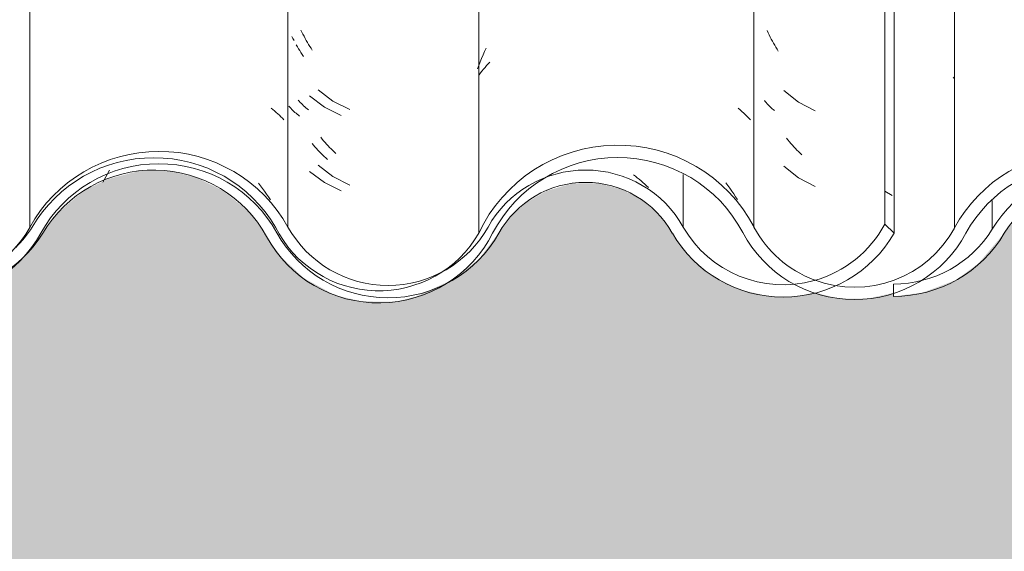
# Model space of a CAD drawing. Header units: metres. Extents: x -27.3 to 21, y -0.3 to 10.3.
# Tile 121 of 255: x 11.41 to 11.803, y 2.65 to 2.862. Entities that reach past the tile are written whole.
import ezdxf

# ---------------------------------------------------------------- set-up
doc = ezdxf.new("R2010")
doc.units = ezdxf.units.M
for name, color, linetype, lineweight in [('A-DETL-GENF', 7, 'Continuous', 5), ('A-GLAZ-CWMG', 7, 'Continuous', 5), ('A-WALL', 7, 'Continuous', 5)]:
    doc.layers.add(name, color=color, linetype=linetype, lineweight=lineweight)
pattern_1 = [(0, (32.697, 1.318), (0.4064, 0.10048), [0.01676, -0.28804, 0.01676, -0.28804, -1.626]), (0, (32.697, 1.318), (0.4064, 0.10048), [-0.6096, 0.01676, -0.59284, 0.01676, -0.28804, -0.7112]), (0, (32.697, 1.318), (0.4064, 0.10048), [-1.524, 0.01676, -0.18644, 0.01676, -0.49124]), (120.277, (32.85, 1.369), (-0.2911939, 0.2978186), [0.01663, -0.28565, 0.01663, -1.898]), (120.277, (32.85, 1.369), (-0.2911939, 0.2978186), [-0.3189, -0.28565, 0.01663, -0.58792, -1.008]), (120.277, (32.85, 1.369), (-0.2911939, 0.2978186), [-1.209, 0.01663, -0.28565, 0.01663, -0.68868]), (120.277, (32.85, 1.369), (-0.2911939, 0.2978186), [-1.528, -0.18489, 0.01663, -0.48717]), (239.723, (32.9, 1.569), (-0.11521126, -0.39830183), [0.01663, -0.28565, 0.01663, -1.898]), (239.723, (32.9, 1.569), (-0.11521126, -0.39830183), [-0.3189, -0.28565, 0.01663, -0.58792, -1.008]), (239.723, (32.9, 1.569), (-0.11521126, -0.39830183), [-1.209, 0.01663, -0.28565, 0.01663, -0.68868]), (239.723, (32.9, 1.569), (-0.11521126, -0.39830183), [-1.528, -0.18489, 0.01663, -0.48717])]

# ---------------------------------------------------------------- blocks, each defined once
blk = doc.blocks.new('FP_67-FACHADA 03')
at = {"layer": 'A-GLAZ-CWMG', "color": 9, "true_color": 0xc0c0c0}
for p, q in [((16.71825, 2.82678), (16.71894, 2.82625)), ((16.71894, 2.82625), (16.71961, 2.82571)), ((16.71961, 2.82571), (16.72026, 2.82516)), ((16.72026, 2.82516), (16.72091, 2.8246)), ((16.72091, 2.8246), (16.72153, 2.82402)), ((16.72153, 2.82402), (16.72214, 2.82344)), ((16.72214, 2.82344), (16.72274, 2.82284)), ((16.72274, 2.82284), (16.72332, 2.82224)), ((16.7131, 2.79686), (16.71394, 2.79581)), ((16.71394, 2.79581), (16.71477, 2.79474)), ((16.71477, 2.79474), (16.71558, 2.79366)), ((16.71558, 2.79366), (16.71637, 2.79255)), ((16.71637, 2.79255), (16.71715, 2.79144)), ((16.71715, 2.79144), (16.71791, 2.79031))]:
    blk.add_line(p, q, dxfattribs=at)
blk = doc.blocks.new('FP_68-FACHADA 03')
at = {"layer": 'A-GLAZ-CWMG', "color": 9, "true_color": 0xc0c0c0}
for p, q in [((16.73051, 2.85718), (16.7301, 2.85802)), ((16.73092, 2.85634), (16.73051, 2.85718)), ((16.73135, 2.85552), (16.73092, 2.85634)), ((16.73178, 2.8547), (16.73135, 2.85552)), ((16.73223, 2.85388), (16.73178, 2.8547)), ((16.73269, 2.85308), (16.73223, 2.85388)), ((16.73316, 2.85228), (16.73269, 2.85308)), ((16.73364, 2.8515), (16.73316, 2.85228)), ((16.73413, 2.85072), (16.73364, 2.8515)), ((16.73463, 2.84995), (16.73413, 2.85072)), ((16.73693, 2.8342), (16.74287, 2.82965)), ((16.72943, 2.82957), (16.72904, 2.83004)), ((16.72984, 2.82912), (16.72943, 2.82957)), ((16.74287, 2.82965), (16.74955, 2.82625)), ((16.73026, 2.82867), (16.72984, 2.82912)), ((16.7307, 2.82824), (16.73026, 2.82867)), ((16.73115, 2.82781), (16.7307, 2.82824)), ((16.73161, 2.82739), (16.73115, 2.82781)), ((16.73209, 2.82697), (16.73161, 2.82739)), ((16.73257, 2.82657), (16.73209, 2.82697)), ((16.73307, 2.82618), (16.73257, 2.82657)), ((16.73856, 2.81452), (16.73799, 2.81522)), ((16.73914, 2.81384), (16.73856, 2.81452)), ((16.73973, 2.81316), (16.73914, 2.81384)), ((16.74033, 2.81249), (16.73973, 2.81316)), ((16.74093, 2.81184), (16.74033, 2.81249)), ((16.74155, 2.81119), (16.74093, 2.81184)), ((16.74217, 2.81056), (16.74155, 2.81119)), ((16.7428, 2.80994), (16.74217, 2.81056)), ((16.74344, 2.80933), (16.7428, 2.80994)), ((16.74408, 2.80873), (16.74344, 2.80933)), ((16.73693, 2.80406), (16.74287, 2.79951)), ((16.74287, 2.79951), (16.74955, 2.79611))]:
    blk.add_line(p, q, dxfattribs=at)
blk = doc.blocks.new('FP_69-FACHADA 03')
at = {"layer": 'A-GLAZ-CWMG', "color": 9, "true_color": 0xc0c0c0}
for p, q in [((16.8628, 2.80027), (16.86358, 2.79968)), ((16.86358, 2.79968), (16.86435, 2.79908)), ((16.86435, 2.79908), (16.86511, 2.79847)), ((16.86511, 2.79847), (16.86586, 2.79784)), ((16.86586, 2.79784), (16.8666, 2.7972)), ((16.8666, 2.7972), (16.86734, 2.79654)), ((16.86734, 2.79654), (16.86806, 2.79587)), ((16.86806, 2.79587), (16.86878, 2.79519))]:
    blk.add_line(p, q, dxfattribs=at)
blk = doc.blocks.new('Rectangular Mullion - Telha Fibrocimento - Ondulada-V57-FACHADA 03')
at = {"layer": 'A-GLAZ-CWMG', "true_color": 0xc0c0c0}
h = blk.add_hatch(dxfattribs=at)
h.set_pattern_fill('FP_8', color=9, style=0, pattern_type=2)
h.set_pattern_definition([(315.081, (25.504, -5.855), (0.2861737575, -0.270297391), [0.01667, -0.28643, 0.01667, -1.903]), (315.081, (25.504, -5.855), (0.2861737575, -0.270297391), [-0.31978, -0.28643, 0.01667, -0.58954, -1.01]), (315.081, (25.504, -5.855), (0.2861737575, -0.270297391), [-1.212, 0.01667, -0.28643, 0.01667, -0.69057]), (315.081, (25.504, -5.855), (0.2861737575, -0.270297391), [-1.532, -0.1854, 0.01667, -0.4885]), (126.286, (25.611, -5.954), (-0.205045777, 0.24913451), [0.00997, -0.17136, 0.00997, -1.138]), (126.286, (25.611, -5.954), (-0.205045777, 0.24913451), [-0.19131, -0.17136, 0.00997, -0.35269, -0.60444]), (126.286, (25.611, -5.954), (-0.205045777, 0.24913451), [-0.72533, 0.00997, -0.17136, 0.00997, -0.41314]), (126.286, (25.611, -5.954), (-0.205045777, 0.24913451), [-0.91664, -0.11092, 0.00997, -0.29225]), (147.695, (25.647, -5.96), (-0.081132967, 0.021153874), [0.00698, -0.11998, 0.00698, -0.79715]), (147.695, (25.647, -5.96), (-0.081132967, 0.021153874), [-0.13395, -0.11998, 0.00698, -0.24695, -0.42323]), (147.695, (25.647, -5.96), (-0.081132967, 0.021153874), [-0.50787, 0.00698, -0.11998, 0.00698, -0.28928]), (147.695, (25.647, -5.96), (-0.081132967, 0.021153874), [-0.64182, -0.07766, 0.00698, -0.20463])])
h.paths.add_polyline_path([(16.96682, 2.77693), (16.96644, 4.13255), (16.96314, 4.13584), (16.96314, 2.78059), (16.96674, 2.77701)])
h = blk.add_hatch(dxfattribs=at)
h.set_pattern_fill('FP_6', color=9, style=0, pattern_type=2)
h.set_pattern_definition(pattern_1)
h.paths.add_polyline_path([(16.38005, 2.75375), (16.38083, 2.75576), (16.38602, 2.75473), (16.3803, 2.75379)])
h.paths.add_polyline_path([(16.17445, 2.7675), (16.17521, 2.76815), (16.17409, 2.76918), (16.17431, 2.76817)])
h.paths.add_polyline_path([(16.06584, 2.76684), (16.06584, 2.76765), (16.06604, 2.76747)])
h.paths.add_polyline_path([(16.20276, 2.7494), (16.21507, 2.74958), (16.22697, 2.75269), (16.23897, 2.75963), (16.23963, 2.76023), (16.23777, 2.76393), (16.24683, 2.76678), (16.24249, 2.7682), (16.24683, 2.7726), (16.25, 2.77696), (16.25365, 2.77698), (16.26304, 2.78967), (16.27139, 2.79709), (16.28547, 2.80393), (16.29662, 2.8067), (16.31024, 2.80674), (16.32453, 2.80298), (16.33625, 2.79664), (16.34572, 2.78833), (16.36029, 2.76733), (16.37001, 2.75901), (16.38183, 2.75331), (16.39238, 2.75085), (16.40394, 2.75081), (16.41572, 2.75364), (16.42647, 2.75917), (16.4362, 2.76797), (16.44993, 2.78734), (16.46136, 2.79661), (16.47286, 2.80202), (16.48445, 2.80461), (16.49816, 2.80421), (16.51106, 2.80055), (16.52042, 2.79576), (16.53014, 2.78739), (16.54518, 2.7667), (16.55444, 2.75902), (16.56592, 2.7536), (16.57644, 2.75119), (16.5879, 2.75118), (16.60014, 2.75427), (16.61126, 2.76031), (16.61407, 2.76336), (16.60696, 2.7586), (16.59605, 2.75427), (16.59534, 2.75676), (16.59119, 2.75365), (16.58291, 2.75262), (16.5686, 2.75476), (16.56519, 2.75666), (16.56592, 2.75866), (16.56519, 2.75903), (16.55937, 2.76203), (16.55748, 2.75922), (16.54572, 2.7684), (16.53828, 2.77738), (16.54193, 2.77941), (16.53378, 2.79078), (16.52313, 2.79992), (16.50898, 2.80668), (16.49646, 2.80955), (16.48278, 2.8095), (16.4691, 2.80614), (16.45661, 2.79967), (16.4456, 2.78985), (16.43171, 2.77022), (16.42351, 2.76315), (16.41348, 2.75814), (16.40326, 2.75571), (16.38958, 2.75576), (16.38703, 2.75489), (16.38623, 2.75728), (16.38005, 2.7593), (16.3706, 2.76482), (16.36408, 2.77055), (16.34935, 2.79173), (16.33609, 2.80257), (16.32351, 2.80865), (16.30979, 2.81176), (16.29468, 2.81143), (16.28011, 2.80743), (16.26587, 2.79899), (16.25507, 2.78808), (16.24548, 2.77351), (16.24151, 2.7682), (16.23302, 2.76122), (16.22298, 2.75642), (16.21253, 2.75377), (16.2139, 2.75151), (16.20576, 2.75152), (16.19382, 2.75449), (16.1835, 2.75975), (16.17445, 2.7675), (16.17189, 2.77185), (16.16819, 2.77748), (16.16749, 2.77712), (16.16632, 2.77874), (16.16693, 2.77941), (16.15795, 2.79064), (16.15762, 2.78947), (16.15042, 2.79561), (16.13908, 2.80136), (16.12669, 2.80431), (16.12669, 2.80599), (16.11838, 2.80707), (16.10297, 2.80481), (16.1006, 2.80384), (16.10156, 2.80129), (16.09054, 2.79564), (16.09024, 2.79956), (16.0884, 2.79817), (16.09024, 2.79549), (16.08081, 2.78737), (16.07849, 2.79053), (16.06983, 2.77941), (16.07473, 2.7824), (16.07325, 2.77693), (16.06946, 2.77895), (16.06232, 2.77031), (16.05273, 2.76336), (16.0417, 2.75901), (16.02991, 2.75752), (16.01694, 2.75948), (16.00676, 2.7636), (15.99722, 2.77065), (15.98239, 2.78852), (15.98893, 2.77941), (15.98561, 2.77699), (15.99516, 2.76595), (16.00474, 2.75902), (16.00637, 2.76203), (16.01223, 2.75901), (16.01292, 2.75866), (16.01201, 2.75617), (16.01812, 2.75408), (16.03001, 2.75261), (16.03902, 2.75427), (16.04234, 2.75676), (16.04305, 2.75427), (16.05526, 2.75912), (16.06584, 2.76684), (16.08228, 2.78721), (16.09061, 2.79404), (16.10312, 2.79966), (16.11394, 2.80187), (16.12732, 2.80116), (16.13683, 2.79874), (16.14746, 2.79318), (16.15649, 2.78531), (16.17144, 2.76482), (16.18099, 2.75706), (16.19305, 2.75162), (16.20125, 2.74974)])
h.paths.add_polyline_path([(16.67138, 2.80707), (16.66857, 2.80429), (16.67488, 2.80431), (16.67377, 2.80519)])
h.paths.add_polyline_path([(16.7669, 2.75151), (16.76464, 2.75416), (16.76529, 2.75416), (16.77609, 2.75644), (16.78072, 2.75892), (16.77024, 2.75642), (16.75876, 2.75659), (16.74713, 2.75986), (16.73818, 2.76482), (16.73121, 2.77075), (16.71656, 2.79087), (16.70628, 2.79967), (16.69208, 2.8064), (16.67969, 2.80921), (16.66524, 2.80892), (16.65139, 2.80519), (16.64044, 2.79958), (16.62992, 2.79053), (16.62079, 2.77693), (16.62283, 2.77875), (16.62625, 2.77693), (16.62773, 2.7824), (16.62283, 2.77941), (16.63195, 2.79053), (16.63381, 2.78737), (16.64324, 2.79549), (16.6414, 2.79817), (16.64337, 2.79958), (16.64361, 2.79568), (16.65456, 2.80129), (16.6536, 2.80384), (16.65796, 2.80533), (16.67259, 2.80691), (16.6799, 2.80596), (16.68009, 2.80421), (16.69388, 2.80045), (16.70342, 2.79561), (16.71062, 2.78947), (16.71119, 2.79064), (16.71989, 2.77936), (16.71932, 2.77874), (16.72049, 2.77712), (16.72143, 2.77712), (16.72745, 2.7675), (16.73816, 2.75891), (16.74898, 2.75388), (16.75946, 2.75152), (16.76529, 2.75151)])
h.paths.add_polyline_path([(15.86057, 2.75171), (15.87378, 2.75343), (15.88726, 2.75935), (15.89668, 2.76648), (15.91248, 2.7861), (15.92222, 2.79309), (15.93341, 2.79745), (15.94535, 2.79892), (15.95806, 2.7971), (15.97013, 2.79178), (15.97714, 2.78739), (15.9665, 2.79623), (15.95574, 2.80167), (15.94473, 2.80384), (15.93142, 2.80202), (15.91737, 2.79572), (15.90702, 2.78734), (15.8926, 2.76944), (15.88258, 2.76226), (15.86674, 2.75571), (15.86057, 2.75312)])
h.paths.add_polyline_path([(16.92852, 2.75178), (16.93483, 2.75331), (16.93305, 2.75375), (16.9273, 2.75676), (16.91662, 2.75689), (16.90504, 2.76006), (16.8962, 2.76482), (16.88909, 2.77073), (16.87651, 2.78786), (16.86855, 2.79465), (16.85919, 2.7994), (16.84839, 2.80184), (16.83641, 2.80135), (16.82823, 2.79911), (16.82439, 2.79709), (16.8141, 2.78786), (16.80661, 2.77693), (16.80297, 2.77693), (16.79848, 2.77075), (16.79525, 2.768), (16.79962, 2.76659), (16.79031, 2.76379), (16.79263, 2.76023), (16.79162, 2.75892), (16.79489, 2.76122), (16.80273, 2.7682), (16.81454, 2.78446), (16.82161, 2.79052), (16.82993, 2.79475), (16.83903, 2.79693), (16.84897, 2.79679), (16.85919, 2.79388), (16.8658, 2.79052), (16.87334, 2.78383), (16.88536, 2.76744), (16.89607, 2.75901), (16.90718, 2.75401), (16.9178, 2.75178), (16.92521, 2.75178)])
h.paths.add_polyline_path([(16.93305, 2.75375), (16.93902, 2.75473), (16.93383, 2.75576)])
h.paths.add_polyline_path([(16.94009, 2.75451), (16.9507, 2.75983), (16.95978, 2.76744), (16.96657, 2.77718), (16.96314, 2.78059), (16.95626, 2.77111), (16.94884, 2.76456), (16.93923, 2.75948), (16.93497, 2.75834), (16.93972, 2.75665), (16.93987, 2.75576)])
h.paths.add_polyline_path([(16.58741, 2.75501), (16.5897, 2.75667), (16.58727, 2.75609)])
h.paths.add_polyline_path([(16.03441, 2.75501), (16.03434, 2.7561), (16.03637, 2.75609), (16.0349, 2.75528)])
h.paths.add_polyline_path([(16.61884, 2.76684), (16.61884, 2.76765), (16.61559, 2.77004)])
h.paths.add_polyline_path([(16.72745, 2.7675), (16.72745, 2.76885), (16.72821, 2.76815)])
h.paths.add_polyline_path([(16.11557, 2.80429), (16.11838, 2.80707), (16.12189, 2.8043), (16.11838, 2.80429)])
at = {"layer": 'A-GLAZ-CWMG'}
for p, q in [((16.62185, 2.77928), (16.62185, 4.13453)), ((16.72493, 2.77941), (16.72493, 4.13466)), ((16.96314, 2.78059), (16.96314, 4.13584)), ((16.96682, 2.77693), (16.96682, 4.13218)), ((16.88264, 2.77941), (16.88264, 2.80033)), ((16.96682, 2.77693), (16.96314, 2.78059))]:
    blk.add_line(p, q, dxfattribs=at)
for centre, major_axis, start_param, end_param in [((16.67342, 2.75157), (0.05869, 0), 0.500225, 2.643944), ((16.67342, 2.75157), (0.05369, 0), 0.502013, 2.643685), ((16.84371, 2.75818), (0.04446, 0), 0.503915, 2.637678), ((16.84371, 2.75818), (0.03946, 0), 0.501216, 2.640377), ((16.58193, 2.80069), (0.04542, 0), 3.635147, 5.786308), ((16.76485, 2.8012), (0.0456, 0), 3.645908, 5.77887), ((16.92257, 2.80174), (0.04586, 0), 3.656214, 4.984891), ((16.92257, 2.80174), (0.04586, 0), 4.987949, 5.798286), ((16.58193, 2.80069), (0.05042, 0), 3.63698, 5.786507), ((16.76485, 2.8012), (0.0506, 0), 3.643606, 5.776805), ((16.92257, 2.80174), (0.05086, 0), 3.657256, 5.767522)]:
    blk.add_ellipse(centre, major_axis=major_axis, ratio=0.988936, start_param=start_param, end_param=end_param, dxfattribs=at)
for name in ['FP_67-FACHADA 03', 'FP_68-FACHADA 03', 'FP_69-FACHADA 03']:
    blk.add_blockref(name, (0, 0), dxfattribs=at)
blk = doc.blocks.new('FP_76-FACHADA 03')
at = {"layer": 'A-GLAZ-CWMG', "color": 9, "true_color": 0xc0c0c0}
for p, q in [((16.72692, 2.85465), (16.72651, 2.85548)), ((16.72735, 2.85382), (16.72692, 2.85465)), ((16.72869, 2.85137), (16.72823, 2.85218)), ((16.72915, 2.85058), (16.72869, 2.85137)), ((16.72963, 2.84979), (16.72915, 2.85058)), ((16.73012, 2.84901), (16.72963, 2.84979)), ((16.73062, 2.84823), (16.73012, 2.84901)), ((16.73113, 2.84747), (16.73062, 2.84823)), ((16.73347, 2.83176), (16.73947, 2.82728)), ((16.72565, 2.82721), (16.72527, 2.82764)), ((16.72603, 2.82679), (16.72565, 2.82721)), ((16.72643, 2.82637), (16.72603, 2.82679)), ((16.72684, 2.82597), (16.72643, 2.82637)), ((16.72727, 2.82557), (16.72684, 2.82597)), ((16.7277, 2.82517), (16.72727, 2.82557)), ((16.73947, 2.82728), (16.74619, 2.82397)), ((16.72814, 2.82479), (16.7277, 2.82517)), ((16.7286, 2.82441), (16.72814, 2.82479)), ((16.72907, 2.82404), (16.7286, 2.82441)), ((16.72954, 2.82368), (16.72907, 2.82404)), ((16.73512, 2.8121), (16.73454, 2.81279)), ((16.7357, 2.81142), (16.73512, 2.8121)), ((16.7363, 2.81075), (16.7357, 2.81142)), ((16.7369, 2.81009), (16.7363, 2.81075)), ((16.73751, 2.80944), (16.7369, 2.81009)), ((16.73813, 2.80881), (16.73751, 2.80944)), ((16.73876, 2.80818), (16.73813, 2.80881)), ((16.7394, 2.80757), (16.73876, 2.80818)), ((16.74004, 2.80696), (16.7394, 2.80757)), ((16.74069, 2.80637), (16.74004, 2.80696)), ((16.73347, 2.80161), (16.73947, 2.79714)), ((16.73947, 2.79714), (16.74619, 2.79382))]:
    blk.add_line(p, q, dxfattribs=at)
blk = doc.blocks.new('FP_77-FACHADA 03')
at = {"layer": 'A-GLAZ-CWMG', "color": 9, "true_color": 0xc0c0c0}
for p, q in [((16.80279, 2.84806), (16.8034, 2.84943)), ((16.8034, 2.84943), (16.80404, 2.85079)), ((16.80107, 2.84389), (16.80162, 2.84529)), ((16.80162, 2.84529), (16.8022, 2.84668)), ((16.8022, 2.84668), (16.80279, 2.84806)), ((16.80484, 2.84453), (16.8055, 2.84522)), ((16.80055, 2.84248), (16.80107, 2.84389)), ((16.80179, 2.84091), (16.80236, 2.84166)), ((16.80236, 2.84166), (16.80295, 2.84239)), ((16.80295, 2.84239), (16.80356, 2.84312)), ((16.80356, 2.84312), (16.80419, 2.84383)), ((16.80419, 2.84383), (16.80484, 2.84453)), ((16.80124, 2.84015), (16.80179, 2.84091)), ((16.90464, 2.82681), (16.90539, 2.82618)), ((16.90539, 2.82618), (16.90612, 2.82554)), ((16.90612, 2.82554), (16.90683, 2.82488)), ((16.90683, 2.82488), (16.90752, 2.82421)), ((16.90752, 2.82421), (16.9082, 2.82353)), ((16.9082, 2.82353), (16.90885, 2.82283)), ((16.90885, 2.82283), (16.90949, 2.82212)), ((16.89968, 2.79707), (16.90049, 2.79599)), ((16.90049, 2.79599), (16.90128, 2.79489)), ((16.90128, 2.79489), (16.90206, 2.79377)), ((16.90206, 2.79377), (16.90283, 2.79265)), ((16.90283, 2.79265), (16.90358, 2.7915)), ((16.90358, 2.7915), (16.90431, 2.79035))]:
    blk.add_line(p, q, dxfattribs=at)
blk = doc.blocks.new('FP_78-FACHADA 03')
at = {"layer": 'A-GLAZ-CWMG', "color": 9, "true_color": 0xc0c0c0}
for p, q in [((16.91658, 2.85692), (16.91618, 2.85777)), ((16.91698, 2.85608), (16.91658, 2.85692)), ((16.91739, 2.85524), (16.91698, 2.85608)), ((16.91782, 2.85442), (16.91739, 2.85524)), ((16.91826, 2.8536), (16.91782, 2.85442)), ((16.91871, 2.85279), (16.91826, 2.8536)), ((16.91917, 2.85198), (16.91871, 2.85279)), ((16.91964, 2.85119), (16.91917, 2.85198)), ((16.92012, 2.8504), (16.91964, 2.85119)), ((16.92061, 2.84963), (16.92012, 2.8504)), ((16.92288, 2.83385), (16.92874, 2.82922)), ((16.91542, 2.82947), (16.91507, 2.8299)), ((16.91578, 2.82904), (16.91542, 2.82947)), ((16.91615, 2.82862), (16.91578, 2.82904)), ((16.91654, 2.82821), (16.91615, 2.82862)), ((16.91693, 2.8278), (16.91654, 2.82821)), ((16.91734, 2.8274), (16.91693, 2.8278)), ((16.91776, 2.82701), (16.91734, 2.8274)), ((16.91819, 2.82663), (16.91776, 2.82701)), ((16.91863, 2.82625), (16.91819, 2.82663)), ((16.91908, 2.82588), (16.91863, 2.82625)), ((16.92874, 2.82922), (16.93537, 2.82573)), ((16.92448, 2.81415), (16.92392, 2.81485)), ((16.92505, 2.81345), (16.92448, 2.81415)), ((16.92563, 2.81277), (16.92505, 2.81345)), ((16.92623, 2.81209), (16.92563, 2.81277)), ((16.92682, 2.81143), (16.92623, 2.81209)), ((16.92743, 2.81077), (16.92682, 2.81143)), ((16.92805, 2.81013), (16.92743, 2.81077)), ((16.92867, 2.8095), (16.92805, 2.81013)), ((16.9293, 2.80888), (16.92867, 2.8095)), ((16.92994, 2.80828), (16.9293, 2.80888)), ((16.92288, 2.8037), (16.92874, 2.79907)), ((16.92874, 2.79907), (16.93537, 2.79559))]:
    blk.add_line(p, q, dxfattribs=at)
blk = doc.blocks.new('FP_79-FACHADA 03')
at = {"layer": 'A-GLAZ-CWMG', "color": 9, "true_color": 0xc0c0c0}
blk.add_line((16.99045, 2.83881), (16.99079, 2.83924), dxfattribs=at)
blk = doc.blocks.new('Rectangular Mullion - Telha Fibrocimento - Ondulada-V71-FACHADA 03')
at = {"layer": 'A-GLAZ-CWMG', "true_color": 0xc0c0c0}
h = blk.add_hatch(dxfattribs=at)
h.set_pattern_fill('FP_6', color=9, style=0, pattern_type=2)
h.set_pattern_definition(pattern_1)
h.paths.add_polyline_path([(16.93305, 2.75375), (16.93383, 2.75576), (16.93902, 2.75473), (16.93483, 2.75404)])
h.paths.add_polyline_path([(16.72745, 2.7675), (16.72821, 2.76815), (16.72709, 2.76918), (16.72731, 2.76817)])
h.paths.add_polyline_path([(16.61884, 2.76684), (16.61884, 2.76765), (16.61904, 2.76747)])
h.paths.add_polyline_path([(16.75576, 2.7494), (16.76807, 2.74958), (16.77997, 2.75269), (16.79197, 2.75963), (16.79263, 2.76023), (16.79077, 2.76393), (16.79983, 2.76678), (16.79549, 2.7682), (16.79983, 2.7726), (16.803, 2.77696), (16.80665, 2.77698), (16.81604, 2.78967), (16.82439, 2.79709), (16.83847, 2.80393), (16.84962, 2.8067), (16.86324, 2.80674), (16.87753, 2.80298), (16.88925, 2.79664), (16.89872, 2.78833), (16.91329, 2.76733), (16.92301, 2.75901), (16.93497, 2.75328), (16.94538, 2.75085), (16.95694, 2.75081), (16.96872, 2.75364), (16.97947, 2.75917), (16.9892, 2.76797), (17.00293, 2.78734), (17.01436, 2.79661), (17.02586, 2.80202), (17.03745, 2.80461), (17.05116, 2.80421), (17.06406, 2.80055), (17.07342, 2.79576), (17.08314, 2.78739), (17.09818, 2.7667), (17.10744, 2.75902), (17.11892, 2.7536), (17.12944, 2.75119), (17.1409, 2.75118), (17.15314, 2.75427), (17.16426, 2.76031), (17.16707, 2.76336), (17.15996, 2.7586), (17.14905, 2.75427), (17.14834, 2.75676), (17.14419, 2.75365), (17.13591, 2.75262), (17.1216, 2.75476), (17.11801, 2.75617), (17.11892, 2.75866), (17.11821, 2.75902), (17.11237, 2.76203), (17.11048, 2.75922), (17.09872, 2.7684), (17.09128, 2.77738), (17.09493, 2.77941), (17.08678, 2.79078), (17.07613, 2.79992), (17.06198, 2.80668), (17.04946, 2.80955), (17.03578, 2.8095), (17.0221, 2.80614), (17.00961, 2.79967), (16.9986, 2.78985), (16.98471, 2.77022), (16.97651, 2.76315), (16.96648, 2.75814), (16.95626, 2.75571), (16.94258, 2.75576), (16.94003, 2.75489), (16.93923, 2.75728), (16.93305, 2.7593), (16.9236, 2.76482), (16.91708, 2.77055), (16.90235, 2.79173), (16.88909, 2.80257), (16.87651, 2.80865), (16.86279, 2.81176), (16.84768, 2.81143), (16.83311, 2.80743), (16.81887, 2.79899), (16.80807, 2.78808), (16.79848, 2.77351), (16.79451, 2.7682), (16.78602, 2.76122), (16.77598, 2.75642), (16.76553, 2.75377), (16.7669, 2.75151), (16.75876, 2.75152), (16.74682, 2.75449), (16.7365, 2.75975), (16.72745, 2.7675), (16.72489, 2.77185), (16.72119, 2.77748), (16.72049, 2.77712), (16.71932, 2.77874), (16.71993, 2.77941), (16.71095, 2.79064), (16.71062, 2.78947), (16.70342, 2.79561), (16.69208, 2.80136), (16.67969, 2.80431), (16.67969, 2.80599), (16.67138, 2.80707), (16.65688, 2.80519), (16.6536, 2.80384), (16.65456, 2.80129), (16.64354, 2.79564), (16.64324, 2.79956), (16.6414, 2.79817), (16.64324, 2.79549), (16.63381, 2.78737), (16.63149, 2.79053), (16.62283, 2.77941), (16.62773, 2.7824), (16.62625, 2.77693), (16.62246, 2.77895), (16.61532, 2.77031), (16.60573, 2.76336), (16.5947, 2.75901), (16.58291, 2.75752), (16.56994, 2.75948), (16.55976, 2.7636), (16.55022, 2.77065), (16.53539, 2.78852), (16.54193, 2.77941), (16.53861, 2.77699), (16.54816, 2.76595), (16.55774, 2.75902), (16.55937, 2.76203), (16.56519, 2.75901), (16.56592, 2.75866), (16.56519, 2.7561), (16.57112, 2.75408), (16.58301, 2.75261), (16.59202, 2.75427), (16.59534, 2.75676), (16.59605, 2.75427), (16.60826, 2.75912), (16.61884, 2.76684), (16.63528, 2.78721), (16.64361, 2.79404), (16.65612, 2.79966), (16.66694, 2.80187), (16.68032, 2.80116), (16.68983, 2.79874), (16.70046, 2.79318), (16.70949, 2.78531), (16.72444, 2.76482), (16.73399, 2.75706), (16.74605, 2.75162), (16.75425, 2.74974)])
h.paths.add_polyline_path([(17.22438, 2.80707), (17.22157, 2.80429), (17.22788, 2.80431), (17.2244, 2.80706)])
h.paths.add_polyline_path([(17.3199, 2.75151), (17.31764, 2.75416), (17.31829, 2.75416), (17.32909, 2.75644), (17.33372, 2.75892), (17.32324, 2.75642), (17.31176, 2.75659), (17.30013, 2.75986), (17.29118, 2.76482), (17.28421, 2.77075), (17.26956, 2.79087), (17.25928, 2.79967), (17.24508, 2.8064), (17.23269, 2.80921), (17.21938, 2.80919), (17.20439, 2.80519), (17.19344, 2.79958), (17.18148, 2.78853), (17.17379, 2.77693), (17.17583, 2.77875), (17.17925, 2.77693), (17.18073, 2.7824), (17.17583, 2.77941), (17.18495, 2.79053), (17.18681, 2.78737), (17.19624, 2.79549), (17.1944, 2.79817), (17.19637, 2.79958), (17.19661, 2.79568), (17.20756, 2.80129), (17.2066, 2.80384), (17.21096, 2.80533), (17.22559, 2.80691), (17.2329, 2.80596), (17.23309, 2.80421), (17.24688, 2.80045), (17.25642, 2.79561), (17.26362, 2.78947), (17.26419, 2.79064), (17.27289, 2.77936), (17.27232, 2.77874), (17.27393, 2.77735), (17.27443, 2.77712), (17.28045, 2.7675), (17.29116, 2.75891), (17.30198, 2.75388), (17.31246, 2.75152), (17.31829, 2.75151)])
h.paths.add_polyline_path([(16.41357, 2.75171), (16.42678, 2.75343), (16.4391, 2.75847), (16.44968, 2.76648), (16.46548, 2.7861), (16.47522, 2.79309), (16.48641, 2.79745), (16.49835, 2.79892), (16.51106, 2.7971), (16.52313, 2.79178), (16.53014, 2.78739), (16.5195, 2.79623), (16.50874, 2.80167), (16.49773, 2.80384), (16.48442, 2.80202), (16.47037, 2.79572), (16.46002, 2.78734), (16.4456, 2.76944), (16.43558, 2.76226), (16.41974, 2.75571), (16.41357, 2.75312)])
h.paths.add_polyline_path([(17.48152, 2.75178), (17.48783, 2.75331), (17.48605, 2.75375), (17.4803, 2.75676), (17.46962, 2.75689), (17.45804, 2.76006), (17.4492, 2.76482), (17.44209, 2.77073), (17.428, 2.78915), (17.42155, 2.79465), (17.41219, 2.7994), (17.40139, 2.80184), (17.38941, 2.80135), (17.38123, 2.79911), (17.37739, 2.79709), (17.36637, 2.7868), (17.35961, 2.77693), (17.35597, 2.77693), (17.35148, 2.77075), (17.34825, 2.768), (17.35262, 2.76659), (17.34331, 2.76379), (17.34563, 2.76023), (17.34462, 2.75892), (17.34789, 2.76122), (17.35573, 2.7682), (17.36754, 2.78446), (17.37461, 2.79052), (17.38293, 2.79475), (17.39203, 2.79693), (17.40197, 2.79679), (17.41219, 2.79388), (17.4188, 2.79052), (17.42588, 2.78446), (17.43836, 2.76744), (17.44907, 2.75901), (17.46018, 2.75401), (17.4708, 2.75178), (17.47821, 2.75178)])
h.paths.add_polyline_path([(17.48605, 2.75375), (17.49202, 2.75473), (17.48683, 2.75576)])
h.paths.add_polyline_path([(17.49309, 2.75451), (17.5037, 2.75983), (17.51278, 2.76744), (17.51982, 2.77693), (17.51614, 2.78059), (17.50926, 2.77111), (17.50184, 2.76456), (17.49223, 2.75948), (17.48787, 2.75836), (17.49263, 2.75719), (17.49287, 2.75576)])
h.paths.add_polyline_path([(16.58741, 2.75501), (16.58734, 2.7561), (16.58937, 2.75609), (16.5879, 2.75528)])
h.paths.add_polyline_path([(17.14041, 2.75501), (17.1427, 2.75667), (17.14027, 2.75609)])
h.paths.add_polyline_path([(17.17184, 2.76684), (17.17184, 2.76765), (17.16859, 2.77004)])
h.paths.add_polyline_path([(17.28045, 2.7675), (17.28045, 2.76885), (17.28121, 2.76815)])
h.paths.add_polyline_path([(16.66857, 2.80429), (16.67138, 2.80707), (16.67489, 2.8043), (16.67138, 2.80429)])
at = {"layer": 'A-GLAZ-CWMG'}
for p, q in [((16.91091, 2.77941), (16.91091, 4.13466)), ((16.99097, 2.77902), (16.99097, 4.13427)), ((16.80108, 2.77698), (16.80108, 4.13223))]:
    blk.add_line(p, q, dxfattribs=at)
for centre, major_axis, start_param, end_param in [((16.8566, 2.75157), (0.06118, 0), 0.478163, 2.708177), ((17.04305, 2.75157), (0.05902, 0), 0.497168, 2.651943), ((16.67138, 2.75157), (0.05612, 0), 0.525465, 2.616128), ((16.8566, 2.75157), (0.05618, 0), 0.479897, 2.667558), ((16.67138, 2.75157), (0.05114, 0), 0.49447, 2.616374), ((17.04305, 2.75157), (0.05402, 0), 0.495792, 2.647005), ((16.58291, 2.80408), (0.04708, 0), 5.499318, 5.724685), ((16.76115, 2.79935), (0.04589, 0), 3.596619, 5.767598), ((16.95104, 2.80022), (0.04532, 0), 3.624607, 4.34654), ((16.95104, 2.80022), (0.04532, 0), 4.34963, 5.790408), ((16.58291, 2.80408), (0.05205, 0), 3.701092, 5.7276), ((16.76115, 2.79935), (0.0508, 0), 3.634676, 5.820528), ((16.95104, 2.80022), (0.05032, 0), 3.622189, 5.79602)]:
    blk.add_ellipse(centre, major_axis=major_axis, ratio=0.988936, start_param=start_param, end_param=end_param, dxfattribs=at)
for name in ['FP_79-FACHADA 03', 'FP_77-FACHADA 03', 'FP_76-FACHADA 03', 'FP_78-FACHADA 03']:
    blk.add_blockref(name, (0, 0), dxfattribs=at)
blk = doc.blocks.new('Rectangular Mullion - Telha Fibrocimento - Ondulada-V85-FACHADA 03')
at = {"layer": 'A-GLAZ-CWMG'}
for p, q in [((17.00596, 2.77853), (17.00596, 2.78997)), ((16.96657, 2.75665), (16.96657, 2.75171))]:
    blk.add_line(p, q, dxfattribs=at)
for centre, major_axis, start_param, end_param in [((17.05125, 2.75157), (0.05286, 0), 0.561652, 2.599777), ((17.05125, 2.75157), (0.04788, 0), 0.560893, 2.57643), ((16.96657, 2.80228), (0.04614, 0), 4.712389, 5.735618), ((16.96657, 2.80228), (0.05114, 0), 4.712389, 5.75804)]:
    blk.add_ellipse(centre, major_axis=major_axis, ratio=0.988936, start_param=start_param, end_param=end_param, dxfattribs=at)

msp = doc.modelspace()

# ---------------------------------------------------------------- hatches: boundary and pattern name
at = {"layer": 'A-DETL-GENF', "true_color": 0xdbcc9e}
h = msp.add_hatch(color=9, dxfattribs=at)
h.paths.add_polyline_path([(6.02722, 2.62), (12.87222, 2.62), (12.87222, 2.68), (6.02722, 2.68), (6.02722, 2.65)])
h.paths.add_polyline_path([(6.94071, 4.62375), (9.06712, 4.62375), (9.06712, 4.80375), (8.91212, 4.80375), (8.91192, 4.71375), (6.12773, 4.71375), (6.12773, 4.62375), (6.67351, 4.62375)])
at = {"layer": 'A-WALL', "true_color": 0xdbcc9e}
msp.add_hatch(color=9, dxfattribs=at).paths.add_polyline_path([(10.10722, 2.68), (12.87222, 2.68), (12.87222, 2.80421), (12.865, 2.80421), (12.865, 2.77693), (12.85796, 2.76744), (12.84702, 2.7589), (12.83648, 2.75409), (12.8267, 2.75178), (12.8148, 2.75178), (12.80322, 2.75451), (12.79261, 2.75983), (12.78354, 2.76744), (12.77106, 2.78446), (12.76398, 2.79052), (12.75566, 2.79475), (12.74657, 2.79693), (12.73663, 2.79679), (12.72641, 2.79388), (12.7198, 2.79052), (12.71272, 2.78446), (12.70028, 2.76733), (12.6898, 2.75892), (12.6789, 2.75386), (12.66838, 2.7515), (12.65694, 2.75152), (12.64531, 2.75433), (12.63468, 2.75975), (12.62563, 2.7675), (12.61126, 2.78737), (12.6016, 2.79561), (12.58996, 2.80143), (12.57787, 2.80421), (12.56484, 2.80421), (12.55101, 2.8004), (12.54142, 2.79549), (12.5318, 2.78721), (12.51749, 2.76724), (12.50679, 2.7586), (12.49597, 2.75356), (12.48541, 2.75118), (12.47407, 2.75119), (12.4624, 2.75401), (12.45173, 2.75948), (12.44268, 2.76728), (12.42832, 2.78739), (12.4186, 2.79576), (12.40507, 2.80211), (12.39464, 2.80421), (12.38011, 2.80421), (12.36728, 2.80058), (12.35781, 2.79572), (12.34811, 2.78734), (12.33376, 2.76709), (12.32281, 2.75822), (12.31202, 2.75319), (12.3014, 2.75081), (12.29, 2.75085), (12.28001, 2.75327), (12.2737, 2.75178), (12.2618, 2.75178), (12.25022, 2.75451), (12.23961, 2.75983), (12.23054, 2.76744), (12.21806, 2.78446), (12.21098, 2.79052), (12.20266, 2.79475), (12.19357, 2.79693), (12.18363, 2.79679), (12.17341, 2.79388), (12.16515, 2.78911), (12.15855, 2.78285), (12.14626, 2.76647), (12.13598, 2.75851), (12.12127, 2.75168), (12.11325, 2.74958), (12.09943, 2.74974), (12.0888, 2.75222), (12.0764, 2.75902), (12.06734, 2.7675), (12.05467, 2.78531), (12.04453, 2.79376), (12.03501, 2.79874), (12.02336, 2.8017), (12.0105, 2.8017), (11.99801, 2.79851), (11.98842, 2.79374), (11.9788, 2.7855), (11.96402, 2.76683), (11.95344, 2.75842), (11.94297, 2.75356), (11.93241, 2.75118), (11.92107, 2.75119), (11.90898, 2.75422), (11.89873, 2.75948), (11.88968, 2.76728), (11.87532, 2.78671), (11.8656, 2.7934), (11.85416, 2.79757), (11.84291, 2.79885), (11.8296, 2.79668), (11.81959, 2.79251), (11.81066, 2.7861), (11.79267, 2.76482), (11.78347, 2.75814), (11.77042, 2.75323), (11.75875, 2.75171), (11.75875, 2.75312), (11.7484, 2.75081), (11.737, 2.75085), (11.72701, 2.75327), (11.7207, 2.75178), (11.7088, 2.75178), (11.69722, 2.75451), (11.68661, 2.75983), (11.67754, 2.76744), (11.66506, 2.78446), (11.65798, 2.79052), (11.64966, 2.79475), (11.64057, 2.79693), (11.63063, 2.79679), (11.62041, 2.79388), (11.61215, 2.78911), (11.60643, 2.78407), (11.59326, 2.76647), (11.58298, 2.75851), (11.56827, 2.75168), (11.56025, 2.74958), (11.54643, 2.74974), (11.5358, 2.75222), (11.5234, 2.75902), (11.51434, 2.7675), (11.50167, 2.78531), (11.49153, 2.79376), (11.48063, 2.79909), (11.47036, 2.8017), (11.4575, 2.8017), (11.44501, 2.79851), (11.43542, 2.79374), (11.4258, 2.7855), (11.41102, 2.76683), (11.40044, 2.75842), (11.38997, 2.75356), (11.37941, 2.75118), (11.36807, 2.75119), (11.35598, 2.75422), (11.34573, 2.75948), (11.33668, 2.76728), (11.32232, 2.78671), (11.3126, 2.7934), (11.30116, 2.79757), (11.28991, 2.79885), (11.2766, 2.79668), (11.2674, 2.79309), (11.25766, 2.7861), (11.23967, 2.76482), (11.23047, 2.75814), (11.21742, 2.75323), (11.20575, 2.75171), (11.20575, 2.75312), (11.1954, 2.75081), (11.184, 2.75085), (11.17401, 2.75327), (11.1677, 2.75178), (11.1558, 2.75178), (11.14422, 2.75451), (11.13361, 2.75983), (11.12454, 2.76744), (11.11085, 2.7855), (11.10498, 2.79052), (11.09666, 2.79475), (11.08757, 2.79693), (11.07763, 2.79679), (11.06741, 2.79388), (11.05915, 2.78911), (11.05343, 2.78407), (11.04026, 2.76647), (11.02998, 2.75851), (11.01527, 2.75168), (11.00725, 2.74958), (10.99343, 2.74974), (10.9828, 2.75222), (10.9704, 2.75902), (10.96134, 2.7675), (10.94867, 2.78531), (10.93853, 2.79376), (10.92901, 2.79874), (10.91736, 2.8017), (10.9045, 2.8017), (10.89201, 2.79851), (10.88242, 2.79374), (10.8728, 2.7855), (10.85802, 2.76683), (10.84744, 2.75842), (10.83697, 2.75356), (10.82641, 2.75118), (10.81507, 2.75119), (10.8027, 2.75437), (10.79273, 2.75948), (10.78368, 2.76728), (10.76932, 2.78671), (10.7596, 2.7934), (10.74816, 2.79757), (10.73691, 2.79885), (10.7236, 2.79668), (10.7144, 2.79309), (10.70466, 2.7861), (10.68667, 2.76482), (10.67747, 2.75814), (10.66442, 2.75323), (10.65275, 2.75171), (10.65275, 2.75312), (10.6424, 2.75081), (10.631, 2.75085), (10.61781, 2.7545), (10.60852, 2.75936), (10.59947, 2.76733), (10.5849, 2.78833), (10.57471, 2.79727), (10.56265, 2.80353), (10.55984, 2.80421), (10.5258, 2.80421), (10.52259, 2.80342), (10.51057, 2.79709), (10.50043, 2.78808), (10.48601, 2.76678), (10.47695, 2.75853), (10.46615, 2.75269), (10.45425, 2.74958), (10.44043, 2.74974), (10.4298, 2.75222), (10.41898, 2.75766), (10.40968, 2.76563), (10.39567, 2.78531), (10.38553, 2.79376), (10.37601, 2.79874), (10.36436, 2.8017), (10.3515, 2.8017), (10.34059, 2.79928), (10.32955, 2.79384), (10.32053, 2.78645), (10.30502, 2.76684), (10.29415, 2.75901), (10.28088, 2.7541), (10.26909, 2.75262), (10.25614, 2.75422), (10.24392, 2.75902), (10.23331, 2.7667), (10.21735, 2.78596), (10.20764, 2.79299), (10.19607, 2.79745), (10.18391, 2.79885), (10.1706, 2.79668), (10.1614, 2.79309), (10.15166, 2.7861), (10.13586, 2.76648), (10.12447, 2.75814), (10.11142, 2.75323), (10.10722, 2.75268), (10.10722, 2.72112)])

# ---------------------------------------------------------------- block references
at = {"layer": 'A-GLAZ-CWMG'}
for name in ['Rectangular Mullion - Telha Fibrocimento - Ondulada-V57-FACHADA 03', 'Rectangular Mullion - Telha Fibrocimento - Ondulada-V71-FACHADA 03', 'Rectangular Mullion - Telha Fibrocimento - Ondulada-V85-FACHADA 03']:
    msp.add_blockref(name, (-5.20782, 0), dxfattribs=at)

doc.saveas('drawing.dxf')
